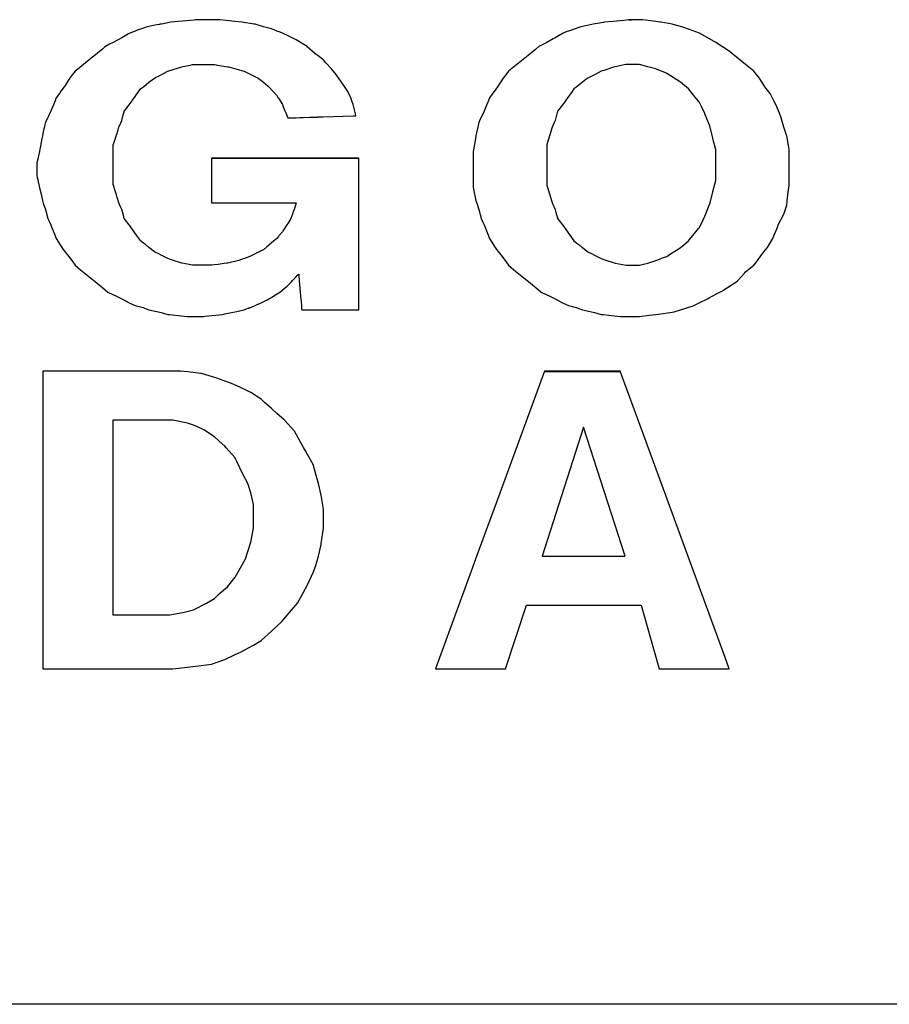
# Model space of a CAD drawing. Extents: x 304 to 4509, y 4601 to 7845.
# Tile 8 of 16: x 4082 to 4116, y 5091 to 5129. Entities that reach past the tile are written whole.
import ezdxf

# ---------------------------------------------------------------- set-up
doc = ezdxf.new("R2010")
doc.units = 0
doc.header["$LTSCALE"] = 0.1
doc.header["$MEASUREMENT"] = 0
doc.layers.add('CARIMBO', color=7, linetype='CONTINUOUS')

msp = doc.modelspace()

# ---------------------------------------------------------------- linework, layer by layer
at = {"layer": 'CARIMBO', "color": 7}
for p, q in [((4089.174, 5129.277), (4088.845, 5129.277)), ((4089.487, 5123.841), (4095.269, 5123.841)), ((4102.567, 5115.472), (4105.532, 5115.472))]:
    msp.add_line(p, q, dxfattribs=at)
at = {"layer": 'CARIMBO', "color": 6}
msp.add_line((4234.251, 5090.637), (4041.93, 5090.637), dxfattribs=at)
at = {"layer": 'CARIMBO', "color": 7, "invisible_edges": 5}
for points in [[(4087.149, 5129.036), (4089.603, 5127.515), (4089.796, 5127.484), (4087.259, 5129.057)], [(4087.259, 5129.057), (4089.796, 5127.484), (4090.13, 5127.432), (4087.45, 5129.094)], [(4087.45, 5129.094), (4090.13, 5127.432), (4090.157, 5127.425), (4087.461, 5129.096)], [(4087.461, 5129.096), (4090.157, 5127.425), (4090.302, 5127.384), (4087.521, 5129.108)], [(4087.521, 5129.108), (4090.302, 5127.384), (4090.752, 5127.257), (4087.708, 5129.144)], [(4087.708, 5129.144), (4090.752, 5127.257), (4090.772, 5127.251), (4087.717, 5129.145)], [(4087.717, 5129.145), (4090.772, 5127.251), (4091.079, 5127.102), (4087.768, 5129.155)], [(4087.768, 5129.155), (4091.079, 5127.102), (4091.316, 5126.987), (4087.807, 5129.163)], [(4087.807, 5129.163), (4093.776, 5125.462), (4093.878, 5125.465), (4087.889, 5129.178)], [(4087.889, 5129.178), (4093.878, 5125.465), (4095.05, 5125.502), (4088.96, 5129.277)], [(4088.96, 5129.277), (4095.05, 5125.502), (4095.154, 5125.505), (4089.069, 5129.277)], [(4089.069, 5129.277), (4095.154, 5125.505), (4095.137, 5125.58), (4089.174, 5129.277)], [(4089.174, 5129.277), (4095.137, 5125.58), (4095.055, 5125.95), (4089.688, 5129.277)], [(4089.688, 5129.277), (4095.055, 5125.95), (4095.016, 5126.054), (4089.817, 5129.277)], [(4089.817, 5129.277), (4095.016, 5126.054), (4094.956, 5126.213), (4090.059, 5129.249)], [(4090.059, 5129.249), (4094.956, 5126.213), (4094.841, 5126.46), (4090.407, 5129.209)], [(4090.407, 5129.209), (4094.841, 5126.46), (4094.681, 5126.693), (4090.673, 5129.178)], [(4090.673, 5129.178), (4094.681, 5126.693), (4094.413, 5127.086), (4091.161, 5129.102)], [(4091.161, 5129.102), (4094.413, 5127.086), (4094.383, 5127.123), (4091.201, 5129.096)], [(4091.201, 5129.096), (4094.383, 5127.123), (4094.198, 5127.35), (4091.533, 5129.002)], [(4104.05, 5129.014), (4112.171, 5123.978), (4112.171, 5124.187), (4104.306, 5129.063)], [(4104.306, 5129.063), (4112.171, 5124.187), (4112.142, 5124.345), (4104.478, 5129.096)], [(4104.478, 5129.096), (4112.142, 5124.345), (4112.072, 5124.714), (4104.88, 5129.173)], [(4104.88, 5129.173), (4112.072, 5124.714), (4112.063, 5124.741), (4104.906, 5129.178)], [(4104.906, 5129.178), (4112.063, 5124.741), (4111.957, 5125.06), (4105.262, 5129.211)], [(4105.262, 5129.211), (4111.957, 5125.06), (4111.858, 5125.423), (4105.684, 5129.25)], [(4105.684, 5129.25), (4111.858, 5125.423), (4111.784, 5125.606), (4105.877, 5129.268)], [(4105.862, 5129.277), (4105.862, 5129.277), (4105.977, 5129.277)], [(4105.877, 5129.268), (4111.784, 5125.606), (4111.745, 5125.701), (4105.977, 5129.277)], [(4105.977, 5129.277), (4111.745, 5125.701), (4111.644, 5125.95), (4106.277, 5129.277)], [(4106.277, 5129.277), (4111.644, 5125.95), (4111.586, 5126.065), (4106.405, 5129.277)], [(4106.405, 5129.277), (4111.586, 5126.065), (4111.43, 5126.378), (4106.849, 5129.218)], [(4106.849, 5129.218), (4111.43, 5126.378), (4111.216, 5126.642), (4107.118, 5129.182)], [(4107.118, 5129.182), (4111.216, 5126.642), (4111.201, 5126.665), (4107.147, 5129.178)], [(4107.147, 5129.178), (4111.201, 5126.665), (4111.017, 5126.962), (4107.575, 5129.096)], [(4107.575, 5129.096), (4111.017, 5126.962), (4111.002, 5126.987), (4107.618, 5129.085)], [(4107.618, 5129.085), (4111.002, 5126.987), (4110.828, 5127.201), (4107.904, 5129.014)], [(4085.962, 5128.569), (4087.978, 5127.319), (4088.318, 5127.432), (4086.232, 5128.725)], [(4086.232, 5128.725), (4088.318, 5127.432), (4088.381, 5127.444), (4086.275, 5128.75)], [(4086.275, 5128.75), (4088.381, 5127.444), (4088.646, 5127.495), (4086.489, 5128.833)], [(4086.489, 5128.833), (4088.646, 5127.495), (4088.746, 5127.515), (4086.574, 5128.861)], [(4086.574, 5128.861), (4088.746, 5127.515), (4089.059, 5127.515), (4086.778, 5128.929)], [(4086.778, 5128.929), (4089.059, 5127.515), (4089.111, 5127.515), (4086.812, 5128.94)], [(4086.812, 5128.94), (4089.111, 5127.515), (4089.344, 5127.515), (4086.963, 5128.991)], [(4086.963, 5128.991), (4089.344, 5127.515), (4089.451, 5127.515), (4087.033, 5129.014)], [(4087.033, 5129.014), (4089.451, 5127.515), (4089.603, 5127.515), (4087.149, 5129.036)], [(4091.533, 5129.002), (4094.198, 5127.35), (4093.983, 5127.588), (4091.843, 5128.915)], [(4091.843, 5128.915), (4093.983, 5127.588), (4093.885, 5127.696), (4092.044, 5128.838)], [(4092.044, 5128.838), (4093.885, 5127.696), (4093.864, 5127.712), (4092.057, 5128.833)], [(4092.057, 5128.833), (4093.864, 5127.712), (4093.671, 5127.861), (4092.18, 5128.785)], [(4092.18, 5128.785), (4093.671, 5127.861), (4093.551, 5127.957), (4092.271, 5128.75)], [(4092.271, 5128.75), (4093.551, 5127.957), (4093.342, 5128.124), (4092.551, 5128.615)], [(4102.979, 5128.569), (4112.171, 5122.87), (4112.171, 5123.245), (4103.292, 5128.75)], [(4103.292, 5128.75), (4112.171, 5123.245), (4112.171, 5123.396), (4103.442, 5128.808)], [(4103.442, 5128.808), (4112.171, 5123.396), (4112.171, 5123.46), (4103.506, 5128.833)], [(4103.506, 5128.833), (4112.171, 5123.46), (4112.171, 5123.923), (4103.992, 5128.994)], [(4103.992, 5128.994), (4112.171, 5123.923), (4112.171, 5123.978), (4104.05, 5129.014)], [(4107.904, 5129.014), (4110.828, 5127.201), (4110.787, 5127.251), (4107.998, 5128.981)], [(4107.998, 5128.981), (4110.787, 5127.251), (4110.458, 5127.515), (4108.222, 5128.901)], [(4108.222, 5128.901), (4110.458, 5127.515), (4109.899, 5127.973), (4108.646, 5128.75)], [(4108.646, 5128.75), (4109.899, 5127.973), (4109.815, 5128.042), (4108.946, 5128.58)], [(4085.319, 5128.223), (4087.284, 5127.005), (4087.461, 5127.086), (4085.486, 5128.311)], [(4085.486, 5128.311), (4087.461, 5127.086), (4087.607, 5127.163), (4085.632, 5128.388)], [(4085.632, 5128.388), (4087.607, 5127.163), (4087.774, 5127.251), (4085.796, 5128.478)], [(4085.796, 5128.478), (4087.774, 5127.251), (4087.978, 5127.319), (4085.962, 5128.569)], [(4092.551, 5128.615), (4093.342, 5128.124), (4093.248, 5128.218), (4092.815, 5128.487)], [(4092.815, 5128.487), (4093.248, 5128.218), (4093.243, 5128.223)], [(4102.336, 5128.223), (4112.094, 5122.173), (4112.136, 5122.506), (4102.649, 5128.388)], [(4102.649, 5128.388), (4112.136, 5122.506), (4112.171, 5122.787), (4102.908, 5128.53)], [(4102.908, 5128.53), (4112.171, 5122.787), (4112.171, 5122.87), (4102.979, 5128.569)], [(4108.946, 5128.58), (4109.815, 5128.042), (4109.288, 5128.388)], [(4084.87, 5127.85), (4086.819, 5126.642), (4087.033, 5126.823), (4085.088, 5128.029)], [(4085.088, 5128.029), (4087.033, 5126.823), (4087.153, 5126.916), (4085.204, 5128.124)], [(4085.204, 5128.124), (4087.153, 5126.916), (4087.247, 5126.987), (4085.292, 5128.2)], [(4085.292, 5128.2), (4087.247, 5126.987), (4087.284, 5127.005), (4085.319, 5128.223)], [(4101.918, 5127.875), (4111.957, 5121.65), (4112.072, 5121.996), (4102.207, 5128.113)], [(4102.207, 5128.113), (4112.072, 5121.996), (4112.075, 5122.015), (4102.221, 5128.124)], [(4102.221, 5128.124), (4112.075, 5122.015), (4112.094, 5122.173), (4102.336, 5128.223)], [(4084.318, 5127.399), (4086.39, 5126.114), (4086.491, 5126.257), (4084.463, 5127.515)], [(4084.463, 5127.515), (4086.491, 5126.257), (4086.703, 5126.559), (4084.763, 5127.762)], [(4084.763, 5127.762), (4086.703, 5126.559), (4086.819, 5126.642), (4084.87, 5127.85)], [(4101.15, 5127.251), (4111.568, 5120.792), (4111.72, 5121.166), (4101.48, 5127.515)], [(4101.48, 5127.515), (4111.72, 5121.166), (4111.743, 5121.222), (4101.528, 5127.555)], [(4101.528, 5127.555), (4111.743, 5121.222), (4111.957, 5121.65), (4101.918, 5127.875)], [(4105.335, 5127.432), (4109.045, 5125.132), (4108.86, 5125.587), (4105.754, 5127.513)], [(4105.754, 5127.513), (4108.86, 5125.587), (4108.855, 5125.597), (4105.763, 5127.515)], [(4105.763, 5127.515), (4108.855, 5125.597), (4108.722, 5125.874), (4106.076, 5127.515)], [(4106.076, 5127.515), (4108.722, 5125.874), (4108.646, 5126.032), (4106.254, 5127.515)], [(4106.254, 5127.515), (4108.646, 5126.032), (4108.61, 5126.076), (4106.29, 5127.515)], [(4106.29, 5127.515), (4108.61, 5126.076), (4108.41, 5126.322), (4106.62, 5127.432)], [(4084.021, 5127.113), (4086.145, 5125.796), (4086.206, 5125.875), (4084.084, 5127.191)], [(4084.084, 5127.191), (4086.206, 5125.875), (4086.253, 5125.937), (4084.133, 5127.251)], [(4084.133, 5127.251), (4086.253, 5125.937), (4086.371, 5126.09), (4084.293, 5127.378)], [(4084.293, 5127.378), (4086.371, 5126.09), (4086.39, 5126.114), (4084.318, 5127.399)], [(4100.936, 5126.987), (4111.41, 5120.494), (4111.529, 5120.695), (4101.084, 5127.17)], [(4101.084, 5127.17), (4111.529, 5120.695), (4111.568, 5120.792), (4101.15, 5127.251)], [(4104.478, 5127.086), (4109.288, 5124.104), (4109.288, 5124.187), (4104.55, 5127.124)], [(4104.55, 5127.124), (4109.288, 5124.187), (4109.203, 5124.516), (4104.791, 5127.251)], [(4104.791, 5127.251), (4109.203, 5124.516), (4109.173, 5124.632), (4104.893, 5127.285)], [(4104.893, 5127.285), (4109.173, 5124.632), (4109.074, 5125.06), (4105.278, 5127.414)], [(4105.278, 5127.414), (4109.074, 5125.06), (4109.045, 5125.132), (4105.335, 5127.432)], [(4106.62, 5127.432), (4108.41, 5126.322), (4108.227, 5126.547), (4106.933, 5127.35)], [(4106.933, 5127.35), (4108.227, 5126.547), (4108.217, 5126.559), (4106.963, 5127.337)], [(4106.963, 5127.337), (4108.217, 5126.559), (4107.904, 5126.823), (4107.316, 5127.188)], [(4107.316, 5127.188), (4107.904, 5126.823), (4107.361, 5127.169)], [(4083.741, 5126.7), (4085.962, 5125.324), (4086.023, 5125.547), (4083.858, 5126.889)], [(4083.858, 5126.889), (4086.023, 5125.547), (4086.055, 5125.663), (4083.919, 5126.987)], [(4083.919, 5126.987), (4086.055, 5125.663), (4086.061, 5125.686), (4083.933, 5127.005)], [(4083.933, 5127.005), (4086.061, 5125.686), (4086.145, 5125.796), (4084.021, 5127.113)], [(4091.53, 5126.823), (4093.727, 5125.461), (4093.776, 5125.462), (4091.316, 5126.987)], [(4091.714, 5126.667), (4093.663, 5125.459), (4093.727, 5125.461), (4091.53, 5126.823)], [(4100.722, 5126.642), (4111.175, 5120.161), (4111.315, 5120.332), (4100.837, 5126.828)], [(4100.837, 5126.828), (4111.315, 5120.332), (4111.41, 5120.494), (4100.936, 5126.987)], [(4103.928, 5126.72), (4109.288, 5123.396), (4109.288, 5123.575), (4104.05, 5126.823)], [(4104.05, 5126.823), (4109.288, 5123.575), (4109.288, 5123.577), (4104.052, 5126.824)], [(4104.052, 5126.824), (4109.288, 5123.577), (4109.288, 5123.759), (4104.182, 5126.925)], [(4104.182, 5126.925), (4109.288, 5123.759), (4109.288, 5123.872), (4104.264, 5126.987)], [(4104.264, 5126.987), (4109.288, 5123.872), (4109.288, 5124.104), (4104.478, 5127.086)], [(4083.392, 5126.213), (4085.757, 5124.747), (4085.818, 5124.959), (4083.518, 5126.385)], [(4083.518, 5126.385), (4085.818, 5124.959), (4085.847, 5125.06), (4083.577, 5126.467)], [(4083.577, 5126.467), (4085.847, 5125.06), (4085.934, 5125.26), (4083.705, 5126.642)], [(4083.705, 5126.642), (4085.934, 5125.26), (4085.962, 5125.324), (4083.741, 5126.7)], [(4091.744, 5126.642), (4093.652, 5125.458), (4093.663, 5125.459), (4091.714, 5126.667)], [(4092.057, 5126.296), (4093.419, 5125.451), (4093.652, 5125.458), (4091.744, 5126.642)], [(4100.409, 5126.213), (4110.857, 5119.735), (4111.1, 5120.069), (4100.652, 5126.546)], [(4100.652, 5126.546), (4111.1, 5120.069), (4111.175, 5120.161), (4100.722, 5126.642)], [(4103.407, 5126.114), (4109.177, 5122.537), (4109.288, 5122.968), (4103.652, 5126.462)], [(4103.652, 5126.462), (4109.288, 5122.968), (4109.288, 5123.107), (4103.72, 5126.559)], [(4103.72, 5126.559), (4109.288, 5123.107), (4109.288, 5123.261), (4103.835, 5126.642)], [(4103.835, 5126.642), (4109.288, 5123.261), (4109.288, 5123.396), (4103.928, 5126.72)], [(4083.282, 5125.942), (4085.665, 5124.465), (4085.718, 5124.625), (4083.345, 5126.096)], [(4083.345, 5126.096), (4085.718, 5124.625), (4085.748, 5124.714), (4083.38, 5126.182)], [(4083.38, 5126.182), (4085.748, 5124.714), (4085.757, 5124.747), (4083.392, 5126.213)], [(4092.107, 5126.216), (4093.343, 5125.449), (4093.419, 5125.451), (4092.057, 5126.296)], [(4092.116, 5126.201), (4093.329, 5125.449), (4093.343, 5125.449), (4092.107, 5126.216)], [(4092.271, 5125.95), (4093.091, 5125.441), (4093.329, 5125.449), (4092.116, 5126.201)], [(4100.212, 5125.729), (4110.458, 5119.377), (4110.787, 5119.64), (4100.364, 5126.103)], [(4100.364, 5126.103), (4110.787, 5119.64), (4110.857, 5119.735), (4100.409, 5126.213)], [(4103.144, 5125.772), (4109.074, 5122.095), (4109.173, 5122.523), (4103.399, 5126.103)], [(4103.399, 5126.103), (4109.173, 5122.523), (4109.177, 5122.537), (4103.407, 5126.114)], [(4083.082, 5125.487), (4085.632, 5123.906), (4085.632, 5124.105), (4083.156, 5125.64)], [(4083.156, 5125.64), (4085.632, 5124.105), (4085.632, 5124.164), (4083.178, 5125.686)], [(4083.178, 5125.686), (4085.632, 5124.164), (4085.632, 5124.22), (4083.196, 5125.731)], [(4083.196, 5125.731), (4085.632, 5124.22), (4085.632, 5124.368), (4083.244, 5125.849)], [(4083.244, 5125.849), (4085.632, 5124.368), (4085.665, 5124.465), (4083.282, 5125.942)], [(4092.32, 5125.83), (4092.954, 5125.437), (4093.091, 5125.441), (4092.271, 5125.95)], [(4092.371, 5125.704), (4092.809, 5125.432), (4092.954, 5125.437), (4092.32, 5125.83)], [(4092.407, 5125.616), (4092.707, 5125.429), (4092.809, 5125.432), (4092.371, 5125.704)], [(4092.485, 5125.423), (4092.485, 5125.423), (4092.707, 5125.429), (4092.407, 5125.616)], [(4100.015, 5125.312), (4110.145, 5119.031), (4110.427, 5119.342), (4100.195, 5125.686)], [(4100.195, 5125.686), (4110.427, 5119.342), (4110.458, 5119.377), (4100.212, 5125.729)], [(4102.979, 5125.324), (4108.896, 5121.655), (4109.033, 5121.994), (4103.078, 5125.686)], [(4103.078, 5125.686), (4109.033, 5121.994), (4109.074, 5122.095), (4103.144, 5125.772)], [(4082.927, 5125.074), (4085.632, 5123.396), (4085.632, 5123.577), (4082.962, 5125.233)], [(4082.962, 5125.233), (4085.632, 5123.577), (4085.632, 5123.587), (4082.964, 5125.241)], [(4082.964, 5125.241), (4085.632, 5123.587), (4085.632, 5123.759), (4083.027, 5125.374)], [(4083.027, 5125.374), (4085.632, 5123.759), (4085.632, 5123.809), (4083.046, 5125.412)], [(4083.046, 5125.412), (4085.632, 5123.809), (4085.632, 5123.869), (4083.068, 5125.459)], [(4083.068, 5125.459), (4085.632, 5123.869), (4085.632, 5123.906), (4083.082, 5125.487)], [(4099.865, 5124.714), (4109.609, 5118.673), (4110.074, 5118.983), (4099.981, 5125.241)], [(4099.981, 5125.241), (4110.074, 5118.983), (4110.145, 5119.031), (4100.015, 5125.312)], [(4102.864, 5125.06), (4108.776, 5121.394), (4108.86, 5121.568), (4102.941, 5125.237)], [(4102.941, 5125.237), (4108.86, 5121.568), (4108.896, 5121.655), (4102.979, 5125.324)], [(4082.86, 5124.769), (4085.632, 5123.05), (4085.632, 5123.098), (4082.87, 5124.811)], [(4082.87, 5124.811), (4085.632, 5123.098), (4085.632, 5123.306), (4082.91, 5124.994)], [(4082.91, 5124.994), (4085.632, 5123.306), (4085.632, 5123.396), (4082.927, 5125.074)], [(4102.778, 5124.761), (4108.646, 5121.123), (4108.776, 5121.394), (4102.864, 5125.06)], [(4082.79, 5124.403), (4085.694, 5122.603), (4085.633, 5122.784), (4082.814, 5124.532)], [(4082.814, 5124.532), (4085.633, 5122.784), (4085.632, 5122.787), (4082.815, 5124.534)], [(4082.815, 5124.534), (4085.632, 5122.787), (4085.632, 5122.875), (4082.829, 5124.613)], [(4082.829, 5124.613), (4085.632, 5122.875), (4085.632, 5122.988), (4082.848, 5124.714)], [(4082.848, 5124.714), (4085.632, 5122.988), (4085.632, 5123.05), (4082.86, 5124.769)], [(4099.811, 5124.379), (4109.288, 5118.504), (4109.601, 5118.668), (4099.864, 5124.705)], [(4099.864, 5124.705), (4109.601, 5118.668), (4109.609, 5118.673), (4099.865, 5124.714)], [(4102.649, 5124.368), (4108.39, 5120.809), (4108.616, 5121.086), (4102.765, 5124.714)], [(4102.765, 5124.714), (4108.616, 5121.086), (4108.646, 5121.123), (4102.778, 5124.761)], [(4082.694, 5123.933), (4085.916, 5121.936), (4085.847, 5122.095), (4082.716, 5124.035)], [(4082.716, 5124.035), (4085.847, 5122.095), (4085.787, 5122.304), (4082.75, 5124.187)], [(4082.75, 5124.187), (4085.787, 5122.304), (4085.759, 5122.401), (4082.763, 5124.259)], [(4082.763, 5124.259), (4085.759, 5122.401), (4085.748, 5122.439), (4082.768, 5124.287)], [(4082.768, 5124.288), (4085.748, 5122.441), (4085.694, 5122.603), (4082.79, 5124.403)], [(4082.768, 5124.287), (4085.748, 5122.439), (4085.748, 5122.441), (4082.768, 5124.288)], [(4099.767, 5124.105), (4109.03, 5118.361), (4109.288, 5118.504), (4099.811, 5124.379)], [(4099.767, 5124.022), (4108.959, 5118.322), (4109.03, 5118.361), (4099.767, 5124.105)], [(4102.649, 5124.105), (4108.248, 5120.633), (4108.39, 5120.809), (4102.649, 5124.368)], [(4102.649, 5124.048), (4108.217, 5120.596), (4108.248, 5120.633), (4102.649, 5124.105)], [(4102.649, 5123.759), (4108.02, 5120.429), (4108.217, 5120.596), (4102.649, 5124.048)], [(4082.634, 5123.66), (4086.039, 5121.549), (4085.964, 5121.825), (4082.678, 5123.862)], [(4082.634, 5123.624), (4086.051, 5121.505), (4086.039, 5121.549), (4082.634, 5123.66)], [(4082.678, 5123.862), (4085.964, 5121.825), (4085.962, 5121.831), (4082.679, 5123.866)], [(4082.679, 5123.866), (4085.962, 5121.831), (4085.916, 5121.936), (4082.694, 5123.933)], [(4089.487, 5123.724), (4092.115, 5122.095), (4092.304, 5122.095), (4089.487, 5123.841)], [(4089.487, 5123.841), (4092.304, 5122.095), (4092.45, 5122.095), (4089.633, 5123.841)], [(4089.487, 5123.562), (4091.853, 5122.095), (4092.115, 5122.095), (4089.487, 5123.724)], [(4089.633, 5123.841), (4092.45, 5122.095), (4092.815, 5122.095), (4089.998, 5123.841)], [(4089.998, 5123.841), (4095.269, 5120.573), (4095.269, 5120.609), (4090.057, 5123.841)], [(4090.057, 5123.841), (4095.269, 5120.609), (4095.269, 5120.815), (4090.388, 5123.841)], [(4090.388, 5123.841), (4095.269, 5120.815), (4095.269, 5121.248), (4091.087, 5123.841)], [(4091.087, 5123.841), (4095.269, 5121.248), (4095.269, 5121.402), (4091.335, 5123.841)], [(4091.335, 5123.841), (4095.269, 5121.402), (4095.269, 5121.716), (4091.842, 5123.841)], [(4091.842, 5123.841), (4095.269, 5121.716), (4095.269, 5121.884), (4092.112, 5123.841)], [(4092.112, 5123.841), (4095.269, 5121.884), (4095.269, 5122.014), (4092.322, 5123.841)], [(4092.322, 5123.841), (4095.269, 5122.014), (4095.269, 5122.054), (4092.387, 5123.841)], [(4092.387, 5123.841), (4095.269, 5122.054), (4095.269, 5122.245), (4092.695, 5123.841)], [(4092.695, 5123.841), (4095.269, 5122.245), (4095.269, 5122.413), (4092.966, 5123.841)], [(4092.966, 5123.841), (4095.269, 5122.413), (4095.269, 5122.604), (4093.274, 5123.841)], [(4093.274, 5123.841), (4095.269, 5122.604), (4095.269, 5122.798), (4093.588, 5123.841)], [(4093.588, 5123.841), (4095.269, 5122.798), (4095.269, 5123.122), (4094.11, 5123.841)], [(4094.11, 5123.841), (4095.269, 5123.122), (4095.269, 5123.174), (4094.193, 5123.841)], [(4094.193, 5123.841), (4095.269, 5123.174), (4095.269, 5123.389), (4094.54, 5123.841)], [(4094.54, 5123.841), (4095.269, 5123.389), (4095.269, 5123.47), (4094.671, 5123.841)], [(4094.671, 5123.841), (4095.269, 5123.47), (4095.269, 5123.664), (4094.984, 5123.841)], [(4094.984, 5123.841), (4095.269, 5123.664), (4095.269, 5123.697), (4095.036, 5123.841)], [(4095.036, 5123.841), (4095.269, 5123.697), (4095.269, 5123.841)], [(4099.767, 5123.66), (4108.636, 5118.161), (4108.959, 5118.322), (4099.767, 5124.022)], [(4099.767, 5123.431), (4108.432, 5118.059), (4108.636, 5118.161), (4099.767, 5123.66)], [(4102.649, 5123.59), (4107.904, 5120.332), (4108.02, 5120.429), (4102.649, 5123.759)], [(4082.634, 5123.601), (4086.058, 5121.479), (4086.051, 5121.505), (4082.634, 5123.624)], [(4082.634, 5123.593), (4086.061, 5121.469), (4086.058, 5121.479), (4082.634, 5123.601)], [(4082.634, 5123.43), (4086.302, 5121.156), (4086.061, 5121.469), (4082.634, 5123.593)], [(4082.634, 5123.396), (4086.351, 5121.092), (4086.302, 5121.156), (4082.634, 5123.43)], [(4082.634, 5123.37), (4086.389, 5121.042), (4086.351, 5121.092), (4082.634, 5123.396)], [(4082.634, 5123.369), (4086.39, 5121.041), (4086.389, 5121.042), (4082.634, 5123.37)], [(4082.634, 5123.246), (4086.544, 5120.823), (4086.39, 5121.041), (4082.634, 5123.369)], [(4089.487, 5123.535), (4091.811, 5122.095), (4091.853, 5122.095), (4089.487, 5123.562)], [(4089.487, 5123.399), (4091.591, 5122.095), (4091.811, 5122.095), (4089.487, 5123.535)], [(4089.487, 5123.138), (4091.17, 5122.095), (4091.591, 5122.095), (4089.487, 5123.399)], [(4099.767, 5123.396), (4108.394, 5118.047), (4108.432, 5118.059), (4099.767, 5123.431)], [(4099.767, 5123.133), (4108.111, 5117.959), (4108.394, 5118.047), (4099.767, 5123.396)], [(4102.649, 5123.577), (4107.894, 5120.326), (4107.904, 5120.332), (4102.649, 5123.59)], [(4102.649, 5123.396), (4107.75, 5120.234), (4107.894, 5120.326), (4102.649, 5123.577)], [(4102.649, 5123.05), (4107.475, 5120.059), (4107.75, 5120.234), (4102.649, 5123.396)], [(4082.634, 5123.155), (4086.658, 5120.66), (4086.544, 5120.823), (4082.634, 5123.246)], [(4082.634, 5123.133), (4086.686, 5120.621), (4086.658, 5120.66), (4082.634, 5123.155)], [(4082.638, 5123.116), (4086.703, 5120.596), (4086.686, 5120.621), (4082.634, 5123.133)], [(4082.641, 5123.104), (4086.819, 5120.513), (4086.703, 5120.596), (4082.638, 5123.116)], [(4082.645, 5123.084), (4086.894, 5120.449), (4086.819, 5120.513), (4082.641, 5123.104)], [(4082.653, 5123.05), (4087.024, 5120.34), (4086.894, 5120.449), (4082.645, 5123.084)], [(4082.654, 5123.047), (4087.033, 5120.332), (4087.024, 5120.34), (4082.653, 5123.05)], [(4082.662, 5123.01), (4087.247, 5120.167), (4087.033, 5120.332), (4082.654, 5123.047)], [(4082.685, 5122.908), (4090.772, 5117.894), (4090.859, 5117.928), (4082.662, 5123.01)], [(4082.75, 5122.622), (4090.483, 5117.827), (4090.772, 5117.894), (4082.685, 5122.908)], [(4089.487, 5123.057), (4091.038, 5122.095), (4091.17, 5122.095), (4089.487, 5123.138)], [(4089.487, 5122.803), (4090.629, 5122.095), (4091.038, 5122.095), (4089.487, 5123.057)], [(4099.767, 5122.94), (4107.904, 5117.894), (4108.111, 5117.959), (4099.767, 5123.133)], [(4099.767, 5122.704), (4107.649, 5117.817), (4107.904, 5117.894), (4099.767, 5122.94)], [(4102.649, 5122.907), (4107.361, 5119.986), (4107.475, 5120.059), (4102.649, 5123.05)], [(4102.649, 5122.787), (4107.241, 5119.94), (4107.361, 5119.986), (4102.649, 5122.907)], [(4082.78, 5122.485), (4090.344, 5117.795), (4090.483, 5117.827), (4082.75, 5122.622)], [(4089.487, 5122.684), (4090.438, 5122.095), (4090.629, 5122.095), (4089.487, 5122.803)], [(4089.487, 5122.434), (4090.035, 5122.095), (4090.438, 5122.095), (4089.487, 5122.684)], [(4099.781, 5122.628), (4107.575, 5117.795), (4107.649, 5117.817), (4099.767, 5122.704)], [(4099.865, 5122.177), (4107.043, 5117.727), (4107.575, 5117.795), (4099.781, 5122.628)], [(4102.765, 5122.441), (4106.968, 5119.835), (4107.241, 5119.94), (4102.649, 5122.787)], [(4082.848, 5122.177), (4090.017, 5117.732), (4090.344, 5117.795), (4082.78, 5122.485)], [(4082.883, 5122.073), (4089.916, 5117.713), (4090.017, 5117.732), (4082.848, 5122.177)], [(4089.487, 5122.396), (4089.972, 5122.095), (4090.035, 5122.095), (4089.487, 5122.434)], [(4089.487, 5122.288), (4089.799, 5122.095), (4089.972, 5122.095), (4089.487, 5122.396)], [(4089.487, 5122.095), (4089.487, 5122.095), (4089.799, 5122.095), (4089.487, 5122.288)], [(4099.9, 5122.073), (4106.933, 5117.713), (4107.043, 5117.727), (4099.865, 5122.177)], [(4102.777, 5122.398), (4106.933, 5119.821), (4106.968, 5119.835), (4102.765, 5122.441)], [(4102.864, 5122.095), (4106.666, 5119.737), (4106.933, 5119.821), (4102.777, 5122.398)], [(4082.964, 5121.831), (4089.653, 5117.684), (4089.916, 5117.713), (4082.883, 5122.073)], [(4083.063, 5121.469), (4089.241, 5117.638), (4089.653, 5117.684), (4082.964, 5121.831)], [(4092.65, 5121.601), (4095.269, 5119.977), (4095.269, 5120.139), (4092.699, 5121.732)], [(4092.699, 5121.732), (4095.269, 5120.139), (4095.269, 5120.256), (4092.73, 5121.83)], [(4092.73, 5121.83), (4095.269, 5120.256), (4095.269, 5120.347), (4092.755, 5121.906)], [(4092.755, 5121.906), (4095.269, 5120.347), (4095.269, 5120.573), (4092.815, 5122.095)], [(4099.981, 5121.831), (4106.676, 5117.68), (4106.933, 5117.713), (4099.9, 5122.073)], [(4100.075, 5121.484), (4106.29, 5117.63), (4106.676, 5117.68), (4099.981, 5121.831)], [(4102.89, 5122.035), (4106.62, 5119.723), (4106.666, 5119.737), (4102.864, 5122.095)], [(4102.979, 5121.831), (4106.449, 5119.68), (4106.62, 5119.723), (4102.89, 5122.035)], [(4103.024, 5121.665), (4106.29, 5119.64), (4106.449, 5119.68), (4102.979, 5121.831)], [(4083.095, 5121.4), (4089.174, 5117.63), (4089.241, 5117.638), (4083.063, 5121.469)], [(4083.178, 5121.222), (4088.97, 5117.63), (4089.174, 5117.63), (4083.095, 5121.4)], [(4092.48, 5121.282), (4095.269, 5119.553), (4095.269, 5119.814), (4092.6, 5121.469)], [(4092.6, 5121.469), (4095.269, 5119.814), (4095.269, 5119.95), (4092.642, 5121.579)], [(4092.642, 5121.579), (4095.269, 5119.95), (4095.269, 5119.977), (4092.65, 5121.601)], [(4100.08, 5121.469), (4106.27, 5117.63), (4106.29, 5117.63), (4100.075, 5121.484)], [(4100.159, 5121.299), (4106.076, 5117.63), (4106.27, 5117.63), (4100.08, 5121.469)], [(4103.068, 5121.505), (4106.076, 5119.64), (4106.29, 5119.64), (4103.024, 5121.665)], [(4103.078, 5121.469), (4106.027, 5119.64), (4106.076, 5119.64), (4103.068, 5121.505)], [(4103.318, 5121.156), (4105.763, 5119.64), (4106.027, 5119.64), (4103.078, 5121.469)], [(4083.181, 5121.213), (4088.96, 5117.63), (4088.97, 5117.63), (4083.178, 5121.222)], [(4083.325, 5120.858), (4088.532, 5117.63), (4088.96, 5117.63), (4083.181, 5121.213)], [(4092.136, 5120.792), (4095.269, 5118.849), (4095.269, 5119.099), (4092.271, 5120.958)], [(4092.271, 5120.958), (4095.269, 5119.099), (4095.269, 5119.218), (4092.326, 5121.043)], [(4092.326, 5121.043), (4095.269, 5119.218), (4095.269, 5119.472), (4092.443, 5121.224)], [(4092.443, 5121.224), (4095.269, 5119.472), (4095.269, 5119.553), (4092.48, 5121.282)], [(4100.195, 5121.222), (4105.987, 5117.63), (4106.076, 5117.63), (4100.159, 5121.299)], [(4100.342, 5120.858), (4105.549, 5117.63), (4105.987, 5117.63), (4100.195, 5121.222)], [(4103.407, 5121.041), (4105.622, 5119.667), (4105.763, 5119.64), (4103.318, 5121.156)], [(4103.561, 5120.823), (4105.335, 5119.723), (4105.622, 5119.667), (4103.407, 5121.041)], [(4083.392, 5120.695), (4088.292, 5117.657), (4088.532, 5117.63), (4083.325, 5120.858)], [(4083.606, 5120.332), (4087.843, 5117.705), (4088.292, 5117.657), (4083.392, 5120.695)], [(4091.845, 5120.516), (4095.269, 5118.393), (4095.269, 5118.51), (4091.925, 5120.583)], [(4091.925, 5120.583), (4095.269, 5118.51), (4095.269, 5118.703), (4092.057, 5120.695)], [(4092.057, 5120.695), (4095.269, 5118.703), (4095.269, 5118.811), (4092.115, 5120.766)], [(4092.115, 5120.766), (4095.269, 5118.811), (4095.269, 5118.849), (4092.136, 5120.792)], [(4100.409, 5120.695), (4105.309, 5117.657), (4105.549, 5117.63), (4100.342, 5120.858)], [(4100.623, 5120.332), (4104.86, 5117.705), (4105.309, 5117.657), (4100.409, 5120.695)], [(4103.72, 5120.596), (4104.889, 5119.871), (4105.335, 5119.723), (4103.561, 5120.823)], [(4103.835, 5120.513), (4104.851, 5119.884), (4104.889, 5119.871), (4103.72, 5120.596)], [(4083.664, 5120.261), (4087.774, 5117.713), (4087.843, 5117.705), (4083.606, 5120.332)], [(4083.82, 5120.069), (4087.506, 5117.783), (4087.774, 5117.713), (4083.664, 5120.261)], [(4091.241, 5120.109), (4092.78, 5119.155), (4092.883, 5119.263), (4091.396, 5120.185)], [(4091.396, 5120.185), (4092.883, 5119.263), (4092.913, 5119.294), (4091.442, 5120.207)], [(4091.442, 5120.207), (4095.172, 5117.894), (4095.269, 5117.894), (4091.496, 5120.233)], [(4091.496, 5120.233), (4095.269, 5117.894), (4095.269, 5117.931), (4091.53, 5120.25)], [(4091.53, 5120.25), (4095.269, 5117.931), (4095.269, 5118.13), (4091.665, 5120.364)], [(4091.665, 5120.364), (4095.269, 5118.13), (4095.269, 5118.189), (4091.706, 5120.399)], [(4091.706, 5120.399), (4095.269, 5118.189), (4095.269, 5118.245), (4091.744, 5120.431)], [(4091.744, 5120.431), (4095.269, 5118.245), (4095.269, 5118.393), (4091.845, 5120.516)], [(4100.681, 5120.261), (4104.791, 5117.713), (4104.86, 5117.705), (4100.623, 5120.332)], [(4100.837, 5120.069), (4104.523, 5117.783), (4104.791, 5117.713), (4100.681, 5120.261)], [(4103.911, 5120.449), (4104.791, 5119.904), (4104.851, 5119.884), (4103.835, 5120.513)], [(4104.041, 5120.34), (4104.478, 5120.069), (4104.791, 5119.904), (4103.911, 5120.449)], [(4104.05, 5120.332), (4104.465, 5120.074), (4104.478, 5120.069), (4104.041, 5120.34)], [(4104.264, 5120.167), (4104.264, 5120.167), (4104.465, 5120.074), (4104.05, 5120.332)], [(4083.842, 5120.039), (4087.461, 5117.795), (4087.506, 5117.783), (4083.82, 5120.069)], [(4084.065, 5119.734), (4087.033, 5117.894), (4087.461, 5117.795), (4083.842, 5120.039)], [(4087.247, 5120.167), (4090.859, 5117.928), (4090.891, 5117.94), (4087.449, 5120.074)], [(4087.449, 5120.074), (4090.891, 5117.94), (4090.893, 5117.941), (4087.461, 5120.069)], [(4087.461, 5120.069), (4090.893, 5117.941), (4090.922, 5117.952), (4087.774, 5119.904)], [(4087.774, 5119.904), (4090.922, 5117.952), (4090.939, 5117.958), (4087.834, 5119.884)], [(4087.834, 5119.884), (4090.939, 5117.958), (4090.95, 5117.962), (4087.872, 5119.871)], [(4087.872, 5119.871), (4090.95, 5117.962), (4090.964, 5117.968), (4087.921, 5119.855)], [(4087.921, 5119.855), (4090.964, 5117.968), (4090.986, 5117.976), (4087.998, 5119.829)], [(4087.998, 5119.829), (4090.986, 5117.976), (4091.078, 5118.011), (4088.318, 5119.723)], [(4090.282, 5119.758), (4092.172, 5118.586), (4092.271, 5118.668), (4090.451, 5119.797)], [(4090.451, 5119.797), (4092.271, 5118.668), (4092.273, 5118.67), (4090.454, 5119.797)], [(4090.454, 5119.797), (4092.273, 5118.67), (4092.333, 5118.721), (4090.558, 5119.821)], [(4090.558, 5119.821), (4092.333, 5118.721), (4092.41, 5118.786), (4090.67, 5119.865)], [(4090.67, 5119.865), (4092.41, 5118.786), (4092.453, 5118.822), (4090.732, 5119.888)], [(4090.732, 5119.888), (4092.453, 5118.822), (4092.485, 5118.85), (4090.78, 5119.907)], [(4090.78, 5119.907), (4092.485, 5118.85), (4092.61, 5118.979), (4090.986, 5119.986)], [(4090.986, 5119.986), (4092.61, 5118.979), (4092.665, 5119.036), (4091.068, 5120.026)], [(4091.068, 5120.026), (4092.665, 5119.036), (4092.774, 5119.149), (4091.232, 5120.105)], [(4091.232, 5120.105), (4092.774, 5119.149), (4092.78, 5119.155), (4091.241, 5120.109)], [(4100.859, 5120.039), (4104.478, 5117.795), (4104.523, 5117.783), (4100.837, 5120.069)], [(4101.082, 5119.734), (4104.05, 5117.894), (4104.478, 5117.795), (4100.859, 5120.039)], [(4084.132, 5119.642), (4086.819, 5117.976), (4087.033, 5117.894), (4084.065, 5119.734)], [(4084.133, 5119.64), (4086.816, 5117.977), (4086.819, 5117.976), (4084.132, 5119.642)], [(4084.348, 5119.459), (4086.685, 5118.01), (4086.816, 5117.977), (4084.133, 5119.64)], [(4084.734, 5119.147), (4086.489, 5118.059), (4086.685, 5118.01), (4084.348, 5119.459)], [(4088.318, 5119.723), (4091.078, 5118.011), (4091.2, 5118.058), (4088.605, 5119.667)], [(4088.605, 5119.667), (4091.2, 5118.058), (4091.201, 5118.059), (4088.607, 5119.667)], [(4088.607, 5119.667), (4091.201, 5118.059), (4091.225, 5118.07), (4088.668, 5119.655)], [(4088.668, 5119.655), (4091.225, 5118.07), (4091.256, 5118.084), (4088.746, 5119.64)], [(4088.746, 5119.64), (4091.256, 5118.084), (4091.407, 5118.154), (4089.01, 5119.64)], [(4089.01, 5119.64), (4091.407, 5118.154), (4091.415, 5118.158), (4089.023, 5119.64)], [(4089.023, 5119.64), (4091.415, 5118.158), (4091.434, 5118.167), (4089.059, 5119.64)], [(4089.059, 5119.64), (4091.434, 5118.167), (4091.467, 5118.184), (4089.117, 5119.64)], [(4089.117, 5119.64), (4091.467, 5118.184), (4091.671, 5118.286), (4089.487, 5119.64)], [(4089.487, 5119.64), (4091.671, 5118.286), (4091.676, 5118.288), (4089.494, 5119.641)], [(4089.494, 5119.641), (4091.676, 5118.288), (4091.744, 5118.322), (4089.596, 5119.654)], [(4089.596, 5119.654), (4091.744, 5118.322), (4091.838, 5118.38), (4089.751, 5119.674)], [(4089.751, 5119.674), (4091.838, 5118.38), (4091.977, 5118.466), (4089.981, 5119.703)], [(4089.981, 5119.703), (4091.977, 5118.466), (4092.042, 5118.506), (4090.088, 5119.717)], [(4090.088, 5119.717), (4092.042, 5118.506), (4092.067, 5118.521), (4090.13, 5119.723)], [(4090.13, 5119.723), (4092.067, 5118.521), (4092.068, 5118.522), (4090.131, 5119.723)], [(4090.131, 5119.723), (4092.068, 5118.522), (4092.172, 5118.586), (4090.282, 5119.758)], [(4101.149, 5119.642), (4103.835, 5117.976), (4104.05, 5117.894), (4101.082, 5119.734)], [(4101.15, 5119.64), (4103.833, 5117.977), (4103.835, 5117.976), (4101.149, 5119.642)], [(4101.364, 5119.459), (4103.702, 5118.01), (4103.833, 5117.977), (4101.15, 5119.64)], [(4101.751, 5119.147), (4103.506, 5118.059), (4103.702, 5118.01), (4101.364, 5119.459)], [(4084.914, 5119.001), (4086.275, 5118.158), (4086.489, 5118.059), (4084.734, 5119.147)], [(4092.918, 5119.242), (4095.091, 5117.894), (4095.172, 5117.894), (4092.913, 5119.294)], [(4092.933, 5119.06), (4094.814, 5117.894), (4095.091, 5117.894), (4092.918, 5119.242)], [(4092.934, 5119.051), (4094.799, 5117.894), (4094.814, 5117.894), (4092.933, 5119.06)], [(4092.949, 5118.86), (4094.507, 5117.894), (4094.799, 5117.894), (4092.934, 5119.051)], [(4101.931, 5119.001), (4103.292, 5118.158), (4103.506, 5118.059), (4101.751, 5119.147)], [(4085.071, 5118.875), (4085.962, 5118.322), (4086.275, 5118.158), (4084.914, 5119.001)], [(4085.204, 5118.767), (4085.777, 5118.412), (4085.962, 5118.322), (4085.071, 5118.875)], [(4085.418, 5118.586), (4085.418, 5118.586), (4085.777, 5118.412), (4085.204, 5118.767)], [(4092.957, 5118.764), (4094.361, 5117.894), (4094.507, 5117.894), (4092.949, 5118.86)], [(4092.975, 5118.546), (4094.027, 5117.894), (4094.361, 5117.894), (4092.957, 5118.764)], [(4102.088, 5118.875), (4102.979, 5118.322), (4103.292, 5118.158), (4101.931, 5119.001)], [(4102.221, 5118.767), (4102.794, 5118.412), (4102.979, 5118.322), (4102.088, 5118.875)], [(4102.435, 5118.586), (4102.435, 5118.586), (4102.794, 5118.412), (4102.221, 5118.767)], [(4092.979, 5118.495), (4093.949, 5117.894), (4094.027, 5117.894), (4092.975, 5118.546)], [(4092.985, 5118.43), (4093.848, 5117.894), (4093.949, 5117.894), (4092.979, 5118.495)], [(4092.994, 5118.311), (4093.667, 5117.894), (4093.848, 5117.894), (4092.985, 5118.43)], [(4093.002, 5118.217), (4093.524, 5117.894), (4093.667, 5117.894), (4092.994, 5118.311)], [(4093.002, 5118.215), (4093.52, 5117.894), (4093.524, 5117.894), (4093.002, 5118.217)], [(4093.015, 5118.064), (4093.288, 5117.894), (4093.52, 5117.894), (4093.002, 5118.215)], [(4093.026, 5117.928), (4093.081, 5117.894), (4093.288, 5117.894), (4093.015, 5118.064)], [(4093.026, 5117.927), (4093.079, 5117.894), (4093.081, 5117.894), (4093.026, 5117.928)], [(4093.029, 5117.894), (4093.029, 5117.894), (4093.079, 5117.894), (4093.026, 5117.927)], [(4082.865, 5115.457), (4093.787, 5108.686), (4093.791, 5108.715), (4082.865, 5115.489)], [(4082.865, 5115.489), (4093.791, 5108.715), (4093.885, 5109.328), (4083.949, 5115.489)], [(4082.865, 5114.935), (4093.688, 5108.224), (4093.787, 5108.686), (4082.865, 5115.457)], [(4083.949, 5115.489), (4093.885, 5109.328), (4093.885, 5109.69), (4084.533, 5115.489)], [(4084.533, 5115.489), (4093.885, 5109.69), (4093.885, 5110.069), (4085.144, 5115.489)], [(4085.144, 5115.489), (4093.885, 5110.069), (4093.787, 5110.613), (4085.922, 5115.489)], [(4085.922, 5115.489), (4093.787, 5110.613), (4093.688, 5111.074), (4086.567, 5115.489)], [(4086.567, 5115.489), (4093.688, 5111.074), (4093.589, 5111.437), (4087.053, 5115.489)], [(4087.053, 5115.489), (4093.589, 5111.437), (4093.474, 5111.816), (4087.549, 5115.489)], [(4087.549, 5115.489), (4093.474, 5111.816), (4093.258, 5112.212), (4087.972, 5115.489)], [(4087.972, 5115.489), (4093.258, 5112.212), (4093.177, 5112.359), (4088.129, 5115.489)], [(4088.129, 5115.489), (4093.177, 5112.359), (4093.097, 5112.495), (4088.268, 5115.489)], [(4088.268, 5115.489), (4093.097, 5112.495), (4092.963, 5112.722), (4088.555, 5115.454)], [(4088.555, 5115.454), (4092.963, 5112.722), (4092.765, 5113.101), (4089.068, 5115.393)], [(4089.068, 5115.393), (4092.765, 5113.101), (4092.741, 5113.128), (4089.092, 5115.39)], [(4089.092, 5115.39), (4092.741, 5113.128), (4092.354, 5113.562), (4089.692, 5115.212)], [(4089.692, 5115.212), (4092.354, 5113.562), (4092.343, 5113.572), (4089.701, 5115.209)], [(4089.701, 5115.209), (4092.343, 5113.572), (4092.057, 5113.825), (4089.991, 5115.106)], [(4100.522, 5109.914), (4109.653, 5104.253), (4106.405, 5113.109), (4102.567, 5115.489)], [(4102.567, 5115.489), (4106.405, 5113.109), (4105.532, 5115.489)], [(4082.865, 5114.511), (4093.589, 5107.862), (4093.688, 5108.224), (4082.865, 5114.935)], [(4089.991, 5115.106), (4092.057, 5113.825), (4091.844, 5114.016), (4090.212, 5115.028)], [(4090.212, 5115.028), (4091.844, 5114.016), (4091.744, 5114.105), (4090.364, 5114.961)], [(4090.364, 5114.961), (4091.744, 5114.105), (4091.574, 5114.258), (4090.624, 5114.847)], [(4090.624, 5114.847), (4091.574, 5114.258), (4091.431, 5114.386), (4090.904, 5114.712)], [(4082.865, 5114.159), (4093.474, 5107.582), (4093.589, 5107.862), (4082.865, 5114.511)], [(4090.904, 5114.712), (4091.431, 5114.386), (4091.036, 5114.649)], [(4082.865, 5113.575), (4093.276, 5107.121), (4093.474, 5107.582), (4082.865, 5114.159)], [(4082.865, 5113.09), (4093.078, 5106.758), (4093.276, 5107.121), (4082.865, 5113.575)], [(4085.616, 5113.112), (4091.135, 5109.69), (4091.135, 5110.14), (4085.616, 5113.562)], [(4085.616, 5113.562), (4091.135, 5110.14), (4091.135, 5110.251), (4085.794, 5113.562)], [(4085.794, 5113.562), (4091.135, 5110.251), (4091.036, 5110.712), (4086.439, 5113.562)], [(4086.439, 5113.562), (4091.036, 5110.712), (4090.92, 5111.074), (4086.908, 5113.562)], [(4086.908, 5113.562), (4090.92, 5111.074), (4090.723, 5111.437), (4087.295, 5113.562)], [(4087.295, 5113.562), (4090.723, 5111.437), (4090.48, 5111.935), (4087.856, 5113.562)], [(4087.856, 5113.562), (4090.48, 5111.935), (4090.43, 5112.038), (4087.972, 5113.562)], [(4087.972, 5113.562), (4090.43, 5112.038), (4090.41, 5112.079), (4088.04, 5113.549)], [(4088.04, 5113.549), (4090.41, 5112.079), (4090.064, 5112.482), (4088.482, 5113.463)], [(4088.482, 5113.463), (4090.064, 5112.482), (4090.014, 5112.54), (4088.578, 5113.431)], [(4088.578, 5113.431), (4090.014, 5112.54), (4089.793, 5112.736), (4088.779, 5113.364)], [(4088.779, 5113.364), (4089.793, 5112.736), (4089.603, 5112.903), (4089.053, 5113.243)], [(4089.053, 5113.243), (4089.603, 5112.903), (4089.191, 5113.183)], [(4082.865, 5112.579), (4092.864, 5106.379), (4093.078, 5106.758), (4082.865, 5113.09)], [(4085.616, 5112.75), (4091.135, 5109.328), (4091.135, 5109.69), (4085.616, 5113.112)], [(4082.865, 5112.022), (4092.551, 5106.017), (4092.864, 5106.379), (4082.865, 5112.579)], [(4085.616, 5112.128), (4091.036, 5108.768), (4091.135, 5109.328), (4085.616, 5112.75)], [(4085.616, 5111.694), (4090.92, 5108.406), (4091.036, 5108.768), (4085.616, 5112.128)], [(4082.865, 5111.476), (4092.255, 5105.654), (4092.551, 5106.017), (4082.865, 5112.022)], [(4085.616, 5111.353), (4090.822, 5108.126), (4090.92, 5108.406), (4085.616, 5111.694)], [(4082.865, 5110.842), (4091.843, 5105.276), (4092.255, 5105.654), (4082.865, 5111.476)], [(4085.616, 5110.868), (4090.624, 5107.763), (4090.822, 5108.126), (4085.616, 5111.353)], [(4082.865, 5110.224), (4091.431, 5104.913), (4091.843, 5105.276), (4082.865, 5110.842)], [(4085.616, 5110.373), (4090.41, 5107.401), (4090.624, 5107.763), (4085.616, 5110.868)], [(4082.865, 5109.859), (4091.135, 5104.732), (4091.431, 5104.913), (4082.865, 5110.224)], [(4085.616, 5109.81), (4090.113, 5107.022), (4090.41, 5107.401), (4085.616, 5110.373)], [(4082.865, 5109.263), (4090.624, 5104.452), (4091.135, 5104.732), (4082.865, 5109.859)], [(4085.616, 5109.353), (4089.8, 5106.758), (4090.113, 5107.022), (4085.616, 5109.81)], [(4100.42, 5109.635), (4105.803, 5106.297), (4106.356, 5106.297), (4100.522, 5109.914)], [(4085.616, 5109.032), (4089.603, 5106.56), (4089.8, 5106.758), (4085.616, 5109.353)], [(4099.91, 5108.245), (4103.052, 5106.297), (4105.803, 5106.297), (4100.42, 5109.635)], [(4082.865, 5109.047), (4090.41, 5104.369), (4090.624, 5104.452), (4082.865, 5109.263)], [(4082.865, 5108.605), (4090.014, 5104.172), (4090.41, 5104.369), (4082.865, 5109.047)], [(4085.616, 5108.657), (4089.29, 5106.379), (4089.603, 5106.56), (4085.616, 5109.032)], [(4082.865, 5108.097), (4089.487, 5103.991), (4090.014, 5104.172), (4082.865, 5108.605)], [(4085.616, 5108.077), (4088.779, 5106.116), (4089.29, 5106.379), (4085.616, 5108.657)], [(4099.689, 5107.642), (4101.859, 5106.297), (4103.052, 5106.297), (4099.91, 5108.245)], [(4082.865, 5107.636), (4088.878, 5103.908), (4089.487, 5103.991), (4082.865, 5108.097)], [(4085.616, 5107.723), (4088.367, 5106.017), (4088.779, 5106.116), (4085.616, 5108.077)], [(4082.865, 5106.976), (4087.972, 5103.809), (4088.878, 5103.908), (4082.865, 5107.636)], [(4085.616, 5107.307), (4087.856, 5105.918), (4088.367, 5106.017), (4085.616, 5107.723)], [(4098.794, 5105.199), (4101.035, 5103.809), (4101.859, 5106.297), (4099.689, 5107.642)], [(4085.616, 5105.918), (4085.616, 5105.918), (4087.856, 5105.918), (4085.616, 5107.307)], [(4082.865, 5103.809), (4082.865, 5103.809), (4087.972, 5103.809), (4082.865, 5106.976)], [(4106.474, 5105.881), (4109.815, 5103.809), (4109.653, 5104.253), (4106.356, 5106.297)], [(4107.064, 5103.809), (4107.064, 5103.809), (4109.815, 5103.809), (4106.474, 5105.881)], [(4098.284, 5103.809), (4098.284, 5103.809), (4101.035, 5103.809), (4098.794, 5105.199)]]:
    msp.add_3dface(points, dxfattribs=at)
at = {"layer": 'CARIMBO', "color": 7}
msp.add_3dface([(4104.099, 5113.282), (4102.468, 5108.224), (4105.73, 5108.224), (4104.099, 5113.282)], dxfattribs=at)
msp.add_3dface([(4104.099, 5113.282), (4102.468, 5108.224), (4105.73, 5108.224), (4104.099, 5113.282)], dxfattribs=at)

doc.saveas('drawing.dxf')
